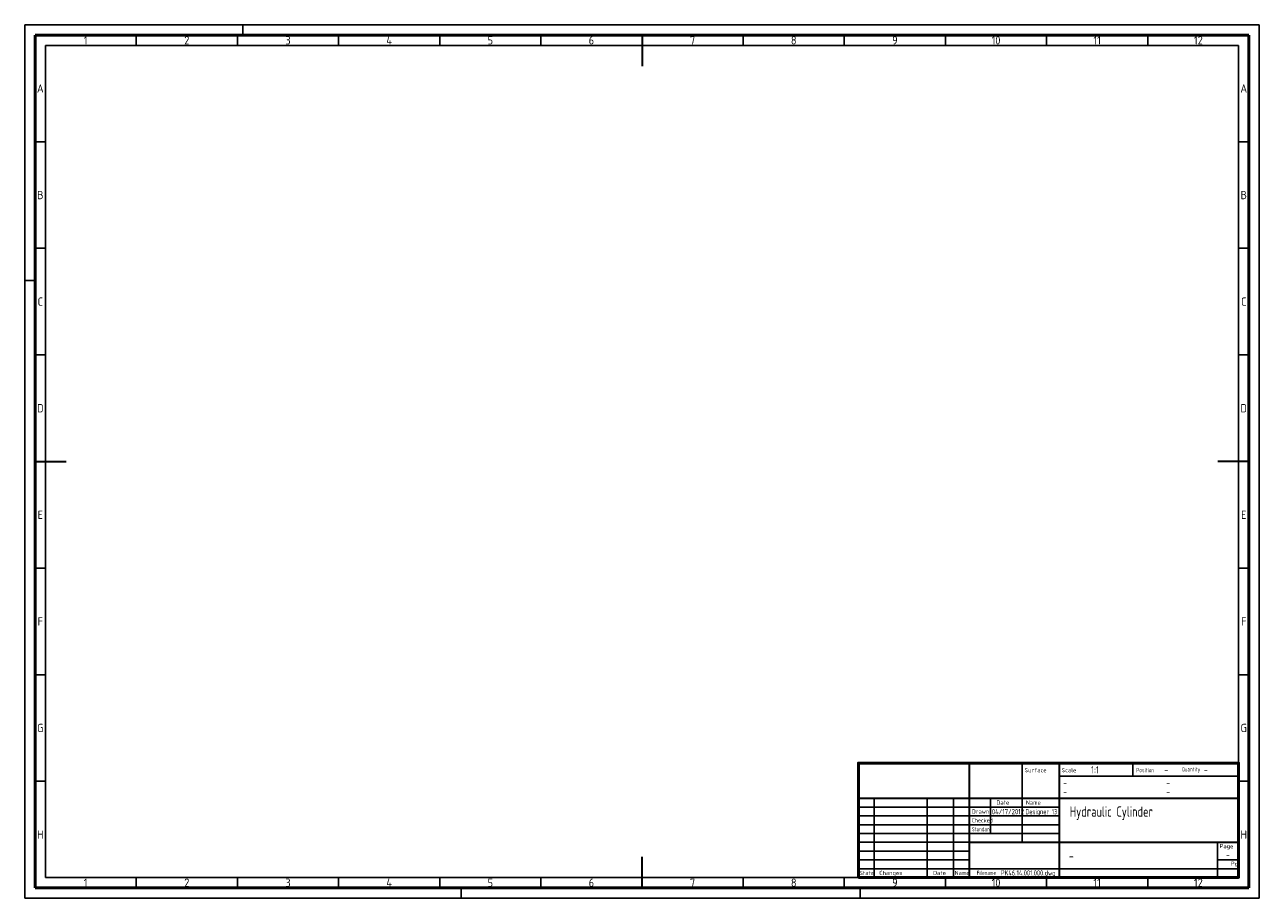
# Paper-space layout 'Layout1' of a CAD drawing. Header units: millimetres. Extents: x -7 to 587, y -20 to 400.
import ezdxf
from ezdxf.enums import TextEntityAlignment as Align

# ---------------------------------------------------------------- set-up
doc = ezdxf.new("R2010")
doc.units = ezdxf.units.MM
doc.layers.add('AM_0', color=7, linetype='Continuous', lineweight=50)
doc.layers.add('AM_BOR', color=7, linetype='Continuous', lineweight=50)
doc.styles.add('ACDINTS', font='isocp.shx', dxfattribs={"height": 1})

# ---------------------------------------------------------------- blocks, each defined once
blk = doc.blocks.new('DIN_A2')
for p, q in [((5, 5), (5, 415)), ((5, 415), (589, 415)), ((589, 415), (589, 5)), ((589, 5), (5, 5))]:
    blk.add_line(p, q)
at = {"layer": 'AM_BOR', "color": 1, "lineweight": 25}
for p, q in [((0, 420), (594, 420)), ((0, 0), (0, 420)), ((105, 420), (105, 415)), ((594, 420), (594, 0)), ((10, 410), (584, 410)), ((10, 10), (10, 410)), ((53.67, 415), (53.67, 410)), ((102.33, 415), (102.33, 410)), ((151, 415), (151, 410)), ((199.67, 415), (199.67, 410)), ((248.33, 415), (248.33, 410)), ((345.67, 415), (345.67, 410)), ((394.33, 415), (394.33, 410)), ((443, 415), (443, 410)), ((491.67, 415), (491.67, 410)), ((540.33, 415), (540.33, 410)), ((584, 410), (584, 10)), ((10, 363.75), (5.02, 363.75)), ((589, 363.75), (584.02, 363.75)), ((10, 312.5), (5.02, 312.5)), ((589, 312.5), (584.02, 312.5)), ((0, 297), (5, 297)), ((10, 261.25), (5.02, 261.25)), ((589, 261.25), (584.02, 261.25)), ((589, 210), (584.02, 210)), ((10, 158.75), (5.02, 158.75)), ((589, 158.75), (584.02, 158.75)), ((10, 107.5), (5.02, 107.5)), ((589, 107.5), (584.02, 107.5)), ((10, 56.25), (5.02, 56.25)), ((589, 56.25), (584.02, 56.25)), ((584, 10), (10, 10)), ((53.67, 10), (53.67, 5)), ((102.33, 10), (102.33, 5)), ((151, 10), (151, 5)), ((199.67, 10), (199.67, 5)), ((248.33, 10), (248.33, 5)), ((345.67, 10), (345.67, 5)), ((394.33, 10), (394.33, 5)), ((443, 10), (443, 5)), ((491.67, 10), (491.67, 5)), ((540.33, 10), (540.33, 5)), ((594, 0), (0, 0)), ((210, 5), (210, 0)), ((402, 0), (402, 5)), ((594, 0), (402, 0))]:
    blk.add_line(p, q, dxfattribs=at)
at = {"layer": 'AM_BOR', "color": 2, "lineweight": 35}
for p, q in [((297, 415), (297, 400)), ((5, 210), (20, 210)), ((589, 210), (574, 210)), ((297, 5), (297, 20))]:
    blk.add_line(p, q, dxfattribs=at)
at = {"layer": 'AM_BOR', "color": 1, "lineweight": 25, "style": 'ACDINTS'}
for s, p in [('1', (29.33, 412.5)), ('2', (78, 412.5)), ('3', (126.67, 412.5)), ('4', (175.33, 412.5)), ('5', (224, 412.5)), ('6', (272.67, 412.5)), ('7', (321.33, 412.5)), ('8', (370, 412.5)), ('9', (418.67, 412.5)), ('10', (467.33, 412.5)), ('11', (516, 412.5)), ('12', (564.67, 412.5)), ('A', (7.51, 389.38)), ('A', (586.51, 389.38)), ('B', (7.51, 338.12)), ('B', (586.51, 338.12)), ('C', (7.51, 286.88)), ('C', (586.51, 286.88)), ('D', (7.51, 235.62)), ('D', (586.51, 235.62)), ('E', (7.51, 184.38)), ('E', (586.51, 184.38)), ('F', (7.51, 133.12)), ('F', (586.51, 133.12)), ('G', (7.51, 81.88)), ('G', (586.51, 81.88)), ('H', (7.51, 30.62)), ('H', (586.51, 30.62)), ('1', (29.33, 7.5)), ('2', (78, 7.5)), ('3', (126.67, 7.5)), ('4', (175.33, 7.5)), ('5', (224, 7.5)), ('6', (272.67, 7.5)), ('7', (321.33, 7.5)), ('8', (370, 7.5)), ('9', (418.67, 7.5)), ('10', (467.33, 7.5)), ('11', (516, 7.5)), ('12', (564.67, 7.5))]:
    blk.add_text(s, height=4, dxfattribs=at).set_placement(p, align=Align.MIDDLE_CENTER)
blk = doc.blocks.new('DIN_TITLE')
blk.add_lwpolyline([(-182.88, 0), (0, 0), (0, 54.99), (-182.88, 54.99)], close=True)
at = {"layer": 'AM_BOR', "color": 2, "lineweight": 35}
for p, q in [((-129.54, 54.99), (-129.54, 21.15)), ((-86.36, 54.99), (-86.36, 0)), ((-182.88, 38.07), (0, 38.07)), ((-129.54, 21.15), (-129.54, 0)), ((-129.54, 16.92), (0, 16.92))]:
    blk.add_line(p, q, dxfattribs=at)
at = {"layer": 'AM_BOR', "color": 1, "lineweight": 25}
for p, q in [((-104.14, 54.99), (-104.14, 16.92)), ((-50.8, 54.99), (-50.8, 48.66)), ((-86.36, 48.66), (0, 48.66)), ((-175.26, 38.07), (-175.26, 0)), ((-149.86, 38.07), (-149.86, 0)), ((-137.16, 38.07), (-137.16, 0)), ((-119.38, 38.07), (-119.38, 21.15)), ((-182.88, 33.84), (-86.36, 33.84)), ((-182.88, 29.61), (-86.36, 29.61)), ((-182.88, 25.38), (-86.36, 25.38)), ((-182.88, 21.15), (-129.54, 21.15)), ((-129.54, 21.15), (-86.36, 21.15)), ((-182.88, 16.92), (-129.54, 16.92)), ((-182.88, 12.69), (-129.54, 12.69)), ((-10.16, 16.92), (-10.16, 0)), ((-182.88, 8.46), (-129.54, 8.46)), ((-10.16, 8.46), (0, 8.46)), ((-182.88, 4.23), (0, 4.23))]:
    blk.add_line(p, q, dxfattribs=at)
at = {"layer": 'AM_BOR', "color": 1, "lineweight": 25, "style": 'ACDINTS'}
for s, p in [('Surface', (-102.95, 50.6)), ('Scale', (-85.14, 50.6)), ('Drawn', (-128.34, 30.71)), ('Name', (-136.58, 1.2))]:
    blk.add_text(s, height=2, dxfattribs=at).set_placement(p)
for s, width, p in [('Position', 0.8, (-49.2, 50.6)), ('Quantity', 0.8, (-27.39, 51)), ('Standard', 0.788227, (-128.34, 22.25)), ('Checked', 0.921568, (-128.34, 26.48)), ('Filename', 0.8, (-125.94, 1.22))]:
    blk.add_text(s, height=2, dxfattribs=dict(at, width=width)).set_placement(p)
for s, p in [('Date', (-113.39, 35.04)), ('Page', (-5.79, 14.07)), ('Pg', (-1.98, 5.61)), ('State', (-178.89, 1.2)), ('Changes', (-167.28, 1.2)), ('Date', (-143.87, 1.2))]:
    blk.add_text(s, height=2, dxfattribs=at).set_placement(p, align=Align.CENTER)
blk.add_text('Name', height=2, dxfattribs=at).set_placement((-95.12, 35.04), align=Align.RIGHT)
at = {"layer": 'AM_BOR', "color": 2, "lineweight": 35, "style": 'ACDINTS', "width": 0.8}
for tag, p, height in [('GEN-TITLE-SCA{5.42}', (-70.96, 50.01), 3.5), ('GEN-TITLE-POSI{2.20}', (-35.71, 50.01), 3.5), ('GEN-TITLE-QTY{4.38}', (-16.73, 50.01), 3.5), ('GEN-TITLE-NORM1{14.84}', (-84.37, 44.07), 3), ('GEN-TITLE-NORM2{14.89}', (-84.37, 39.79), 3), ('GEN-TITLE-MAT1{11.15}', (-34.76, 44.07), 3), ('GEN-TITLE-MAT2{11.09}', (-34.76, 39.79), 3), ('GEN-TITLE-DES2{21.21}', (-80.71, 21.17), 3.5)]:
    blk.add_attdef(tag, p, '', height=height, dxfattribs=at)
at = {"layer": 'AM_BOR', "color": 1, "lineweight": 25, "style": 'ACDINTS'}
for tag, p in [('GEN-TITLE-DAT{5.44}', (-118.7, 30.41)), ('GEN-TITLE-NAME{5}', (-102.53, 30.41)), ('GEN-TITLE-CHKD{5.41}', (-118.55, 26.18)), ('GEN-TITLE-CHKM{5}', (-102.06, 26.49))]:
    blk.add_attdef(tag, p, '', height=2.5, dxfattribs=at)
at = {"layer": 'AM_BOR', "style": 'ACDINTS', "width": 0.8}
for tag, p in [('GEN-TITLE-DES1{15.54}', (-81.21, 29.17)), ('GEN-TITLE-NR{13.37}', (-81.61, 7.87))]:
    blk.add_attdef(tag, p, '', height=5, dxfattribs=at)
at = {"layer": 'AM_BOR', "color": 2, "lineweight": 35, "style": 'ACDINTS', "width": 0.8}
blk.add_attdef('GEN-TITLE-SHEET{2.62}', text='', height=3, dxfattribs=at).set_placement((-5.1, 9.42), align=Align.CENTER)
at = {"layer": 'AM_BOR', "color": 1, "lineweight": 25, "style": 'ACDINTS', "width": 0.8}
blk.add_attdef('GEN-TITLE-DWG{10.8}', (-114.37, 0.95), '', height=2.5, dxfattribs=at)
at = {"layer": 'AM_BOR', "color": 1, "lineweight": 25, "style": 'ACDINTS'}
blk.add_attdef('GEN-TITLE-PLOT{2.94}', text='', height=3, dxfattribs=at).set_placement((-5.37, 0.42), align=Align.CENTER)

psp = doc.layouts.get("Layout1")

# ---------------------------------------------------------------- block references
at = {"layer": 'AM_0', "lineweight": 0}
psp.add_blockref('DIN_A2', (-7.24, -19.95), dxfattribs=at)
ref = psp.add_blockref('DIN_TITLE', (576.76, -9.95), dxfattribs=at)
ref.add_attrib('GEN-TITLE-DWG{10.8}', 'PK46.14.001.000.dwg', (462.38, -9), dxfattribs={"layer": 'AM_BOR', "color": 1, "lineweight": 25, "height": 2.5, "style": 'ACDINTS', "width": 0.8})
ref.add_attrib('GEN-TITLE-SCA{5.42}', '1:1', (505.8, 40.07), dxfattribs={"layer": 'AM_BOR', "color": 2, "lineweight": 35, "height": 3.5, "style": 'ACDINTS', "width": 0.8})
ref.add_attrib('GEN-TITLE-DAT{5.44}', '04/17/2012', (458.05, 20.46), dxfattribs={"layer": 'AM_BOR', "color": 1, "lineweight": 25, "height": 2.5, "style": 'ACDINTS', "width": 0.841995})
ref.add_attrib('GEN-TITLE-NAME{5}', 'Designer 13', (474.22, 20.46), dxfattribs={"layer": 'AM_BOR', "color": 1, "lineweight": 25, "height": 2.5, "style": 'ACDINTS', "width": 0.764068})
ref.add_attrib('GEN-TITLE-POSI{2.20}', '-', (541.04, 40.07), dxfattribs={"layer": 'AM_BOR', "color": 2, "lineweight": 35, "height": 3.5, "style": 'ACDINTS', "width": 0.8})
ref.add_attrib('GEN-TITLE-QTY{4.38}', '-', (560.02, 40.07), dxfattribs={"layer": 'AM_BOR', "color": 2, "lineweight": 35, "height": 3.5, "style": 'ACDINTS', "width": 0.8})
ref.add_attrib('GEN-TITLE-DES1{15.54}', 'Hydraulic Cylinder', (495.55, 19.23), dxfattribs={"layer": 'AM_BOR', "height": 5, "style": 'ACDINTS', "width": 0.8})
ref.add_attrib('GEN-TITLE-NR{13.37}', '-', (495.15, -2.07), dxfattribs={"layer": 'AM_BOR', "height": 5, "style": 'ACDINTS', "width": 0.8})
ref.add_attrib('GEN-TITLE-NORM1{14.84}', '-', (492.39, 34.12), dxfattribs={"layer": 'AM_BOR', "color": 2, "lineweight": 35, "height": 3, "style": 'ACDINTS', "width": 0.8})
ref.add_attrib('GEN-TITLE-NORM2{14.89}', '-', (492.39, 29.84), dxfattribs={"layer": 'AM_BOR', "color": 2, "lineweight": 35, "height": 3, "style": 'ACDINTS', "width": 0.8})
ref.add_attrib('GEN-TITLE-MAT1{11.15}', '-', (542, 34.12), dxfattribs={"layer": 'AM_BOR', "color": 2, "lineweight": 35, "height": 3, "style": 'ACDINTS', "width": 0.8})
ref.add_attrib('GEN-TITLE-MAT2{11.09}', '-', (542, 29.84), dxfattribs={"layer": 'AM_BOR', "color": 2, "lineweight": 35, "height": 3, "style": 'ACDINTS', "width": 0.8})
ref.add_attrib('GEN-TITLE-SHEET{2.62}', '-', dxfattribs={"layer": 'AM_BOR', "color": 2, "lineweight": 35, "height": 3, "style": 'ACDINTS', "width": 0.8}).set_placement((571.65, -0.53), align=Align.CENTER)

doc.saveas('drawing.dxf')
